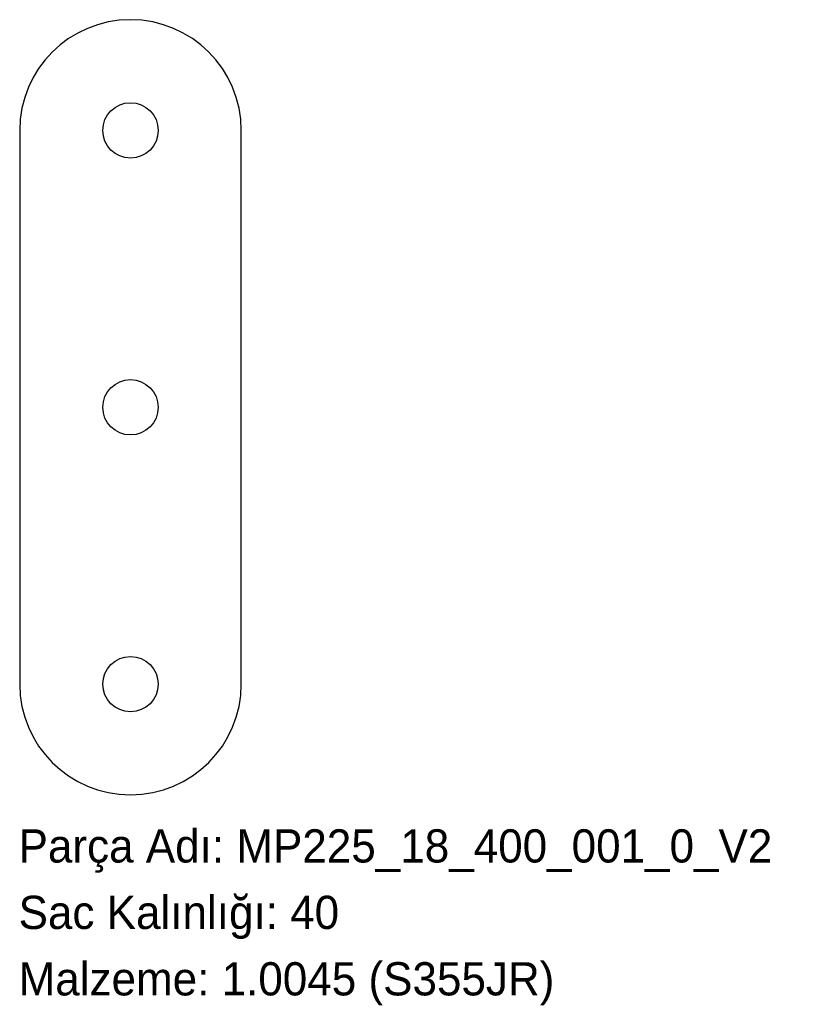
# Model space of a CAD drawing. Header units: millimetres. Extents: x 0 to 288, y -75 to 280.
import ezdxf

# ---------------------------------------------------------------- set-up
doc = ezdxf.new("R2010")
doc.units = ezdxf.units.MM
doc.linetypes.add('SLD-Katı', pattern=[0])
doc.linetypes.add('SLD-Sürekli', pattern=[0])
doc.layers.add('METIN', color=96, linetype='SLD-Katı')
doc.styles.add('SLDTEXTSTYLE0', font='ARIAL.TTF', dxfattribs={"width": 0.948, "bigfont": 'bigfont'})
doc.styles.add('SLDTEXTSTYLE1', font='ARIAL.TTF', dxfattribs={"width": 0.948})

msp = doc.modelspace()

# ---------------------------------------------------------------- linework, layer by layer
at = {"color": 7, "linetype": 'SLD-Sürekli', "lineweight": 25}
for p, q in [((0.4, 240.4), (0.4, 40.4)), ((80.4, 40.4), (80.4, 240.4))]:
    msp.add_line(p, q, dxfattribs=at)
for centre in [(40.4, 240.4), (40.4, 140.4), (40.4, 40.4)]:
    msp.add_circle(centre, 10, dxfattribs=at)
for centre, start, end in [((40.4, 240.4), 0, 180), ((40.4, 40.4), 180, 0)]:
    msp.add_arc(centre, 40, start, end, dxfattribs=at)

# ---------------------------------------------------------------- texts
at = {"layer": 'METIN', "char_height": 12, "attachment_point": 1}
for s, insert, style in [('Parça Adı: MP225_18_400_001_0_V2', (0, -12.03), 'SLDTEXTSTYLE0'), ('Sac Kalınlığı: 40', (0, -36.03), 'SLDTEXTSTYLE0'), ('Malzeme: 1.0045 (S355JR)', (0, -60.03), 'SLDTEXTSTYLE1')]:
    msp.add_mtext(s, dxfattribs=dict(at, insert=insert, style=style))

doc.saveas('drawing.dxf')
